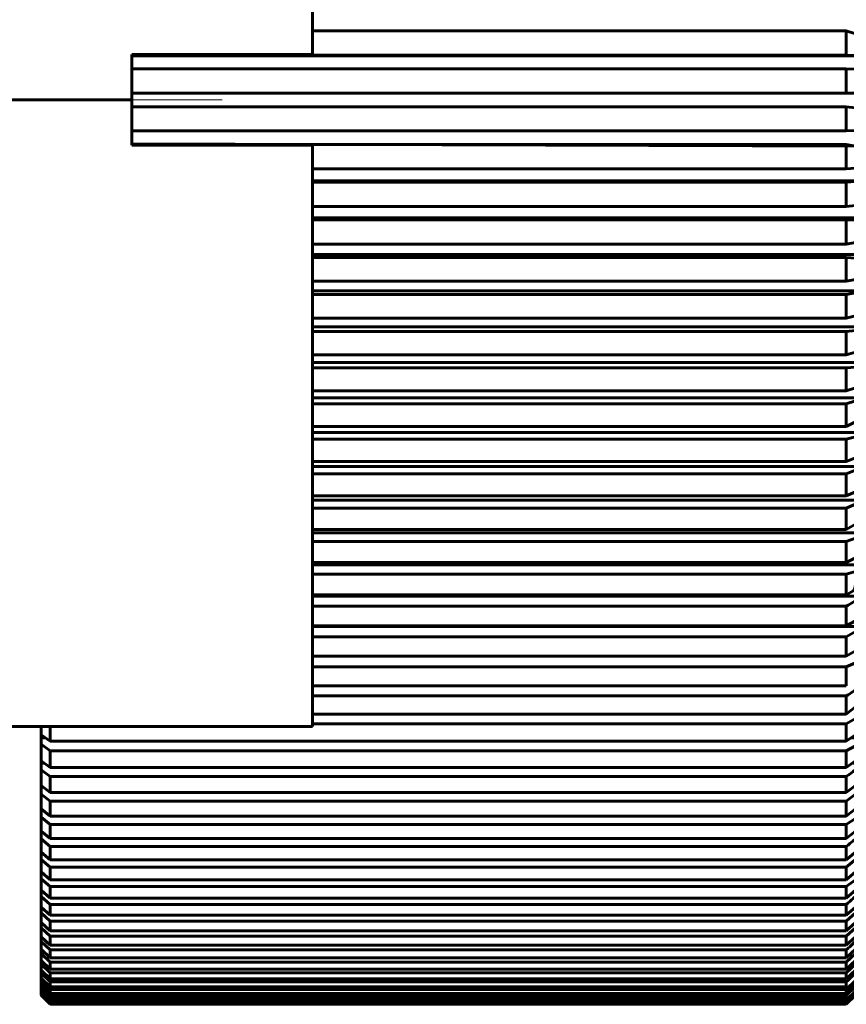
# Model space of a CAD drawing. Header units: millimetres. Extents: x 0 to 297, y 0 to 420.
# Tile 27 of 33: x 106.33 to 110.9, y 308.92 to 314.37. Entities that reach past the tile are written whole.
import ezdxf

# ---------------------------------------------------------------- set-up
doc = ezdxf.new("R2010")
doc.units = ezdxf.units.MM
doc.linetypes.add('K5LT_AXLED', pattern=[12, 7.5, -1.5, 1.5, -1.5])
doc.linetypes.add('K5LT_BASIC', pattern=[0])
doc.layers.add('Системный слой (1)', color=7, linetype='Continuous', true_color=0x6c6c6c)

# ---------------------------------------------------------------- blocks, each defined once
blk = doc.blocks.new('U14')
at = {"layer": 'Системный слой (1)', "color": 143, "linetype": 'K5LT_BASIC', "lineweight": 60, "true_color": 0x33acca}
for p, q in [((106.4684, 310.258), (106.4507, 310.258)), ((110.9507, 310.258), (110.933, 310.258))]:
    blk.add_line(p, q, dxfattribs=at)
blk = doc.blocks.new('U27')
at = {"layer": 'Системный слой (1)', "color": 143, "linetype": 'K5LT_BASIC', "lineweight": 60, "true_color": 0x33acca}
for p, q in [((106.4578, 309.9989), (106.4507, 309.9989)), ((110.9507, 309.9989), (110.9436, 309.9989))]:
    blk.add_line(p, q, dxfattribs=at)
blk = doc.blocks.new('U65')
at = {"layer": 'Системный слой (1)', "color": 143, "linetype": 'K5LT_BASIC', "lineweight": 60, "true_color": 0x33acca}
for p, q in [((106.453, 309.8795), (106.4507, 309.8795)), ((110.9507, 309.8795), (110.9484, 309.8795))]:
    blk.add_line(p, q, dxfattribs=at)
blk = doc.blocks.new('U70')
at = {"layer": 'Системный слой (1)', "color": 143, "linetype": 'K5LT_BASIC', "lineweight": 60, "true_color": 0x33acca}
for p, q in [((106.4743, 310.3974), (106.4507, 310.3974)), ((110.9507, 310.3974), (110.9271, 310.3974))]:
    blk.add_line(p, q, dxfattribs=at)

msp = doc.modelspace()

# ---------------------------------------------------------------- linework, layer by layer
at = {"layer": 'Системный слой (1)', "color": 143, "linetype": 'K5LT_BASIC', "lineweight": 60, "true_color": 0x33acca}
for p, q in [((107.9507, 317.3886), (107.9507, 314.1745)), ((110.9007, 314.3056), (107.9507, 314.3056)), ((110.9507, 314.2888), (110.9007, 314.3056)), ((110.9007, 314.1714), (110.9007, 314.3056)), ((106.9507, 313.9245), (106.9507, 314.1745)), ((107.9507, 314.1745), (106.9507, 314.1745)), ((110.9007, 314.1714), (106.9507, 314.1714)), ((110.9507, 314.1672), (106.9507, 314.1672)), ((110.9507, 314.1693), (110.9007, 314.1714)), ((110.9007, 314.0965), (106.9507, 314.0965)), ((110.9007, 313.962), (110.9007, 314.0965)), ((110.9507, 314.0944), (110.9007, 314.0965)), ((105.4507, 313.9245), (106.9507, 313.9245)), ((110.9007, 313.962), (106.9507, 313.962)), ((106.9507, 313.6745), (106.9507, 313.9245)), ((110.9507, 313.962), (110.9007, 313.962)), ((110.9007, 313.887), (106.9507, 313.887)), ((110.9507, 313.88), (110.9007, 313.887)), ((110.9007, 313.7526), (110.9007, 313.887)), ((110.9007, 313.7526), (106.9507, 313.7526)), ((110.9507, 313.7547), (110.9007, 313.7526)), ((110.9507, 313.6681), (106.9507, 313.6819)), ((110.9007, 313.6777), (106.9507, 313.6777)), ((106.9507, 313.6745), (107.9507, 313.6745)), ((107.9507, 313.6745), (107.9507, 310.4604)), ((110.9507, 313.6681), (110.9007, 313.6777)), ((110.9007, 313.5435), (110.9007, 313.6777)), ((110.9007, 313.5435), (107.9507, 313.5435)), ((110.9507, 313.5477), (110.9007, 313.5435)), ((110.9507, 313.4772), (107.9507, 313.4772)), ((110.9007, 313.4688), (107.9507, 313.4688)), ((110.9507, 313.473), (110.9007, 313.4688)), ((110.9007, 313.3351), (110.9007, 313.4688)), ((110.9007, 313.3351), (107.9507, 313.3351)), ((110.9507, 313.3414), (110.9007, 313.3351)), ((110.9507, 313.2732), (107.9507, 313.2732)), ((110.9007, 313.2607), (107.9507, 313.2607)), ((110.9507, 313.26), (110.9007, 313.2607)), ((110.9007, 313.1277), (110.9007, 313.2607)), ((110.9007, 313.1277), (107.9507, 313.1277)), ((110.9507, 313.1359), (110.9007, 313.1277)), ((110.9507, 313.0704), (107.9507, 313.0704)), ((110.9007, 313.0537), (107.9507, 313.0537)), ((110.9507, 313.0498), (110.9007, 313.0537)), ((110.9007, 312.9217), (110.9007, 313.0537)), ((110.9007, 312.9217), (107.9507, 312.9217)), ((110.9507, 312.9321), (110.9007, 312.9217)), ((110.9507, 312.8691), (107.9507, 312.8691)), ((110.9007, 312.8483), (107.9507, 312.8483)), ((110.9507, 312.8587), (110.9007, 312.8483)), ((110.9007, 312.7175), (110.9007, 312.8483)), ((110.9007, 312.7175), (107.9507, 312.7175)), ((110.9507, 312.7299), (110.9007, 312.7175)), ((110.9507, 312.6696), (107.9507, 312.6696)), ((110.9007, 312.6448), (107.9507, 312.6448)), ((110.9507, 312.6505), (110.9007, 312.6448)), ((110.9007, 312.5153), (110.9007, 312.6448)), ((110.9007, 312.5153), (107.9507, 312.5153)), ((110.9507, 312.5296), (110.9007, 312.5153)), ((110.9507, 312.4724), (107.9507, 312.4724)), ((110.9507, 312.4468), (110.9007, 312.4435)), ((110.9007, 312.4435), (107.9507, 312.4435)), ((110.9007, 312.3157), (110.9007, 312.4435)), ((110.9007, 312.3157), (107.9507, 312.3157)), ((110.9507, 312.3321), (110.9007, 312.3157)), ((110.9507, 312.2777), (107.9507, 312.2777)), ((110.9007, 312.2448), (107.9507, 312.2448)), ((110.9507, 312.2613), (110.9007, 312.2448)), ((110.9007, 312.1188), (110.9007, 312.2448)), ((110.9007, 312.1188), (107.9507, 312.1188)), ((110.9507, 312.1439), (110.9007, 312.1188)), ((110.9507, 312.0859), (107.9507, 312.0859)), ((110.9007, 312.0491), (107.9507, 312.0491)), ((110.9507, 312.0611), (110.9007, 312.0491)), ((110.9007, 311.9252), (110.9007, 312.0491)), ((110.9007, 311.9252), (107.9507, 311.9252)), ((110.9507, 311.9455), (110.9007, 311.9252)), ((110.9507, 311.8973), (107.9507, 311.8973)), ((110.9007, 311.8567), (107.9507, 311.8567)), ((110.9507, 311.877), (110.9007, 311.8567)), ((110.9007, 311.735), (110.9007, 311.8567)), ((110.9507, 311.7573), (110.9007, 311.735)), ((110.9007, 311.735), (107.9507, 311.735)), ((110.9507, 311.7122), (107.9507, 311.7122)), ((110.9507, 311.6901), (110.9007, 311.6678)), ((110.9007, 311.6678), (107.9507, 311.6678)), ((110.9007, 311.5487), (110.9007, 311.6678)), ((110.9507, 311.579), (110.9007, 311.5487)), ((110.9007, 311.5487), (107.9507, 311.5487)), ((110.9507, 311.5311), (107.9507, 311.5311)), ((110.9007, 311.483), (107.9507, 311.483)), ((110.9507, 311.501), (110.9007, 311.483)), ((110.9007, 311.3666), (110.9007, 311.483)), ((110.9007, 311.3666), (107.9507, 311.3666)), ((110.9507, 311.3926), (110.9007, 311.3666)), ((110.9507, 311.3541), (107.9507, 311.3541)), ((110.9007, 311.3024), (107.9507, 311.3024)), ((110.9507, 311.3178), (110.9007, 311.3024)), ((110.9007, 311.1889), (110.9007, 311.3024)), ((110.9007, 311.1889), (107.9507, 311.1889)), ((110.9507, 311.1817), (107.9507, 311.1817)), ((110.9007, 311.1264), (107.9507, 311.1264)), ((110.9007, 311.016), (110.9007, 311.1264)), ((110.9507, 311.0454), (110.9007, 311.016)), ((110.9007, 311.016), (107.9507, 311.016)), ((110.9507, 311.0141), (107.9507, 311.0141)), ((110.9507, 310.9848), (110.9007, 310.9554)), ((110.9007, 310.9554), (107.9507, 310.9554)), ((110.9007, 310.8483), (110.9007, 310.9554)), ((110.9507, 310.8795), (110.9007, 310.8483)), ((110.9007, 310.8483), (107.9507, 310.8483)), ((110.9007, 310.7895), (107.9507, 310.7895)), ((110.9507, 310.8116), (110.9007, 310.7895)), ((110.9007, 310.6859), (110.9007, 310.7895)), ((110.9007, 310.6859), (107.9507, 310.6859)), ((110.9007, 310.6291), (107.9507, 310.6291)), ((110.9007, 310.5292), (110.9007, 310.6291)), ((110.9507, 310.5687), (110.9007, 310.5292)), ((110.9007, 310.5292), (107.9507, 310.5292)), ((110.9507, 310.5038), (110.9007, 310.4746)), ((105.4507, 310.4604), (107.9507, 310.4604)), ((106.4507, 310.4142), (106.4507, 310.4604)), ((106.5007, 310.3785), (106.5007, 310.4604)), ((110.9007, 310.4746), (107.9507, 310.4746)), ((110.9007, 310.3785), (110.9007, 310.4746)), ((106.4507, 310.4142), (106.5007, 310.3785)), ((106.4507, 310.4142), (106.4507, 310.3974)), ((106.4507, 310.3974), (106.4507, 310.3618)), ((110.9007, 310.3785), (106.5007, 310.3785)), ((110.9507, 310.4141), (110.9007, 310.3785)), ((106.4507, 310.3618), (106.5007, 310.326)), ((106.4507, 310.2712), (106.4507, 310.3618)), ((110.9007, 310.326), (106.5007, 310.326)), ((106.5007, 310.234), (106.5007, 310.326)), ((110.9507, 310.3533), (110.9007, 310.326)), ((110.9007, 310.234), (110.9007, 310.326)), ((106.4507, 310.2712), (106.5007, 310.234)), ((106.4507, 310.2712), (106.4507, 310.258)), ((110.9507, 310.2712), (110.9007, 310.234)), ((106.4507, 310.258), (106.4507, 310.221)), ((106.4507, 310.221), (106.5007, 310.1838)), ((106.4507, 310.1345), (106.4507, 310.221)), ((110.9007, 310.234), (106.5007, 310.234)), ((110.9007, 310.1838), (106.5007, 310.1838)), ((106.5007, 310.096), (106.5007, 310.1838)), ((110.9007, 310.096), (110.9007, 310.1838)), ((106.4507, 310.1345), (106.5007, 310.096)), ((106.4507, 310.1345), (106.4507, 310.1251)), ((106.4507, 310.1251), (106.4507, 310.0867)), ((106.4629, 310.1251), (106.4507, 310.1251)), ((110.9507, 310.1345), (110.9007, 310.096)), ((106.4507, 310.0045), (106.4507, 310.0867)), ((106.4507, 310.0867), (106.5007, 310.0482)), ((110.9007, 310.096), (106.5007, 310.096)), ((110.9507, 310.0867), (110.9007, 310.0482)), ((106.4507, 310.0045), (106.5007, 309.9647)), ((106.4507, 310.0045), (106.4507, 309.9989)), ((106.4507, 309.9989), (106.4507, 309.9592)), ((110.9007, 310.0482), (106.5007, 310.0482)), ((106.5007, 309.9647), (106.5007, 310.0482)), ((110.9007, 309.9647), (110.9007, 310.0482)), ((110.9507, 310.0046), (110.9007, 309.9647)), ((106.4507, 309.8814), (106.4507, 309.9592)), ((106.4507, 309.9592), (106.5007, 309.9193)), ((110.9007, 309.9647), (106.5007, 309.9647)), ((110.9507, 309.952), (110.9007, 309.9193)), ((106.5007, 309.8403), (106.5007, 309.9193)), ((110.9007, 309.9193), (106.5007, 309.9193)), ((110.9007, 309.8403), (110.9007, 309.9193)), ((106.4507, 309.8814), (106.4507, 309.8795)), ((106.4507, 309.8814), (106.5007, 309.8403)), ((106.4507, 309.8795), (106.4507, 309.8386)), ((106.4507, 309.7653), (106.4507, 309.8386)), ((106.4507, 309.8386), (106.5007, 309.7975)), ((110.9007, 309.8403), (106.5007, 309.8403)), ((110.9507, 309.8814), (110.9007, 309.8403)), ((110.9007, 309.7975), (106.5007, 309.7975)), ((106.5007, 309.7231), (106.5007, 309.7975)), ((110.9007, 309.7231), (110.9007, 309.7975)), ((106.4507, 309.7653), (106.4507, 309.7251)), ((106.4507, 309.7653), (106.5007, 309.7231)), ((106.4507, 309.6566), (106.4507, 309.7251)), ((106.4507, 309.7251), (106.5007, 309.6829)), ((110.9507, 309.7653), (110.9007, 309.7231)), ((110.9507, 309.7251), (110.9007, 309.6829)), ((110.9007, 309.7231), (106.5007, 309.7231)), ((110.9007, 309.6829), (106.5007, 309.6829)), ((106.5007, 309.6133), (106.5007, 309.6829)), ((110.9007, 309.6133), (110.9007, 309.6829)), ((106.4507, 309.6566), (106.5007, 309.6133)), ((106.4507, 309.6566), (106.4507, 309.6191)), ((106.4507, 309.6191), (106.5007, 309.5758)), ((106.4507, 309.5553), (106.4507, 309.6191)), ((110.9507, 309.6567), (110.9007, 309.6133)), ((110.9007, 309.6133), (106.5007, 309.6133)), ((110.9007, 309.5758), (106.5007, 309.5758)), ((106.5007, 309.511), (106.5007, 309.5758)), ((110.9507, 309.6136), (110.9007, 309.5758)), ((110.9007, 309.511), (110.9007, 309.5758)), ((106.4507, 309.5553), (106.5007, 309.511)), ((106.4507, 309.5553), (106.4507, 309.5206)), ((106.4507, 309.5206), (106.5007, 309.4763)), ((106.4507, 309.4617), (106.4507, 309.5206)), ((110.9007, 309.511), (106.5007, 309.511)), ((110.9507, 309.5554), (110.9007, 309.511)), ((106.4507, 309.4617), (106.4507, 309.4298)), ((106.4507, 309.4617), (106.5007, 309.4165)), ((110.9007, 309.4763), (106.5007, 309.4763)), ((106.5007, 309.4165), (106.5007, 309.4763)), ((110.9007, 309.4165), (110.9007, 309.4763)), ((110.9507, 309.4617), (110.9007, 309.4165)), ((106.4507, 309.4298), (106.5007, 309.3846)), ((106.4507, 309.376), (106.4507, 309.4298)), ((110.9007, 309.4165), (106.5007, 309.4165)), ((110.9507, 309.4298), (110.9007, 309.3846)), ((106.4507, 309.376), (106.5007, 309.3299)), ((106.4507, 309.376), (106.4507, 309.3469)), ((106.4507, 309.2982), (106.4507, 309.3469)), ((106.4507, 309.3469), (106.5007, 309.3008)), ((106.5007, 309.3299), (106.5007, 309.3846)), ((110.9007, 309.3846), (106.5007, 309.3846)), ((110.9007, 309.3299), (110.9007, 309.3846)), ((110.9507, 309.376), (110.9007, 309.3299)), ((110.9507, 309.3469), (110.9007, 309.3008)), ((106.4507, 309.2982), (106.5007, 309.2513)), ((106.4507, 309.2982), (106.4507, 309.2721)), ((110.9007, 309.3299), (106.5007, 309.3299)), ((106.5007, 309.2513), (106.5007, 309.3008)), ((110.9007, 309.3008), (106.5007, 309.3008)), ((110.9007, 309.2513), (110.9007, 309.3008)), ((110.9507, 309.2982), (110.9007, 309.2513)), ((106.4507, 309.2721), (106.5007, 309.2252)), ((106.4507, 309.2285), (106.4507, 309.2721)), ((110.9007, 309.2513), (106.5007, 309.2513)), ((106.4507, 309.2285), (106.5007, 309.181)), ((106.4507, 309.2285), (106.4507, 309.2054)), ((106.4507, 309.1671), (106.4507, 309.2054)), ((106.4507, 309.2054), (106.5007, 309.1578)), ((106.5007, 309.181), (106.5007, 309.2252)), ((110.9007, 309.2252), (106.5007, 309.2252)), ((110.9007, 309.181), (106.5007, 309.181)), ((110.9507, 309.2285), (110.9007, 309.181)), ((110.9007, 309.181), (110.9007, 309.2252)), ((110.9507, 309.2054), (110.9007, 309.1578)), ((106.4507, 309.1671), (106.4507, 309.1469)), ((106.4507, 309.1671), (106.5007, 309.119)), ((106.4507, 309.114), (106.4507, 309.1469)), ((106.4507, 309.1469), (106.5007, 309.0988)), ((110.9007, 309.1578), (106.5007, 309.1578)), ((106.5007, 309.119), (106.5007, 309.1578)), ((110.9507, 309.1671), (110.9007, 309.119)), ((110.9007, 309.119), (110.9007, 309.1578)), ((110.9507, 309.1469), (110.9007, 309.0988)), ((106.4507, 309.114), (106.5007, 309.0654)), ((106.4507, 309.114), (106.4507, 309.0969)), ((106.4507, 309.0694), (106.4507, 309.0969)), ((106.4507, 309.0969), (106.5007, 309.0482)), ((110.9007, 309.119), (106.5007, 309.119)), ((110.9007, 309.0988), (106.5007, 309.0988)), ((106.5007, 309.0654), (106.5007, 309.0988)), ((110.9507, 309.114), (110.9007, 309.0654)), ((110.9007, 309.0654), (110.9007, 309.0988)), ((106.4507, 309.0694), (106.4507, 309.0553)), ((106.4507, 309.0694), (106.5007, 309.0203)), ((106.4507, 309.0553), (106.5007, 309.0062)), ((106.4507, 309.0333), (106.4507, 309.0553)), ((106.4507, 309.0333), (106.5007, 308.9838)), ((106.4507, 309.0333), (106.4507, 309.0223)), ((106.4507, 309.0057), (106.4507, 309.0223)), ((106.4507, 309.0223), (106.5007, 308.9728)), ((110.9007, 309.0654), (106.5007, 309.0654)), ((110.9007, 309.0482), (106.5007, 309.0482)), ((106.5007, 309.0203), (106.5007, 309.0482)), ((110.9007, 309.0203), (106.5007, 309.0203)), ((110.9507, 309.0553), (110.9007, 309.0062)), ((110.9007, 309.0203), (110.9007, 309.0482)), ((110.9507, 309.0333), (110.9007, 308.9838)), ((110.9507, 309.0223), (110.9007, 308.9728)), ((106.4507, 309.0057), (106.4507, 308.9979)), ((106.4507, 309.0057), (106.5007, 308.956)), ((106.4507, 308.9868), (106.4507, 308.9979)), ((106.4507, 308.9979), (106.5007, 308.9482)), ((106.4507, 308.9868), (106.5007, 308.9369)), ((106.4507, 308.9868), (106.4507, 308.9821)), ((106.4507, 308.9821), (106.5007, 308.9322)), ((106.4507, 308.9766), (106.4507, 308.9821)), ((106.4507, 308.9766), (106.4507, 308.975)), ((106.4507, 308.9766), (106.5007, 308.9266)), ((106.4507, 308.9745), (106.4507, 308.975)), ((106.4507, 308.975), (106.5007, 308.925)), ((106.4507, 308.9745), (106.5007, 308.9245)), ((110.9007, 309.0062), (106.5007, 309.0062)), ((106.5007, 308.9838), (106.5007, 309.0062)), ((110.9007, 308.9838), (106.5007, 308.9838)), ((110.9007, 308.9728), (106.5007, 308.9728)), ((106.5007, 308.956), (106.5007, 308.9728)), ((110.9007, 308.9838), (110.9007, 309.0062)), ((110.9507, 308.9978), (110.9007, 308.9482)), ((110.9507, 308.9868), (110.9007, 308.9369)), ((110.9507, 308.9821), (110.9007, 308.9322)), ((110.9507, 308.9766), (110.9007, 308.9266)), ((110.9507, 308.975), (110.9007, 308.925)), ((110.9507, 308.9745), (110.9007, 308.9245)), ((110.9007, 308.956), (110.9007, 308.9728)), ((110.9007, 308.956), (106.5007, 308.956)), ((110.9007, 308.9482), (106.5007, 308.9482)), ((106.5007, 308.9369), (106.5007, 308.9482)), ((110.9007, 308.9369), (106.5007, 308.9369)), ((106.5007, 308.9266), (106.5007, 308.9322)), ((110.9007, 308.9322), (106.5007, 308.9322)), ((110.9007, 308.9266), (106.5007, 308.9266)), ((106.5007, 308.9245), (106.5007, 308.925)), ((110.9007, 308.925), (106.5007, 308.925)), ((110.9007, 308.9245), (106.5007, 308.9245)), ((110.9007, 308.9369), (110.9007, 308.9482)), ((110.9007, 308.9266), (110.9007, 308.9322)), ((110.9007, 308.9245), (110.9007, 308.925))]:
    msp.add_line(p, q, dxfattribs=at)
at = {"layer": 'Системный слой (1)', "color": 30, "linetype": 'K5LT_AXLED', "lineweight": 18, "true_color": 0xff8000}
msp.add_line((107.4507, 313.9245), (102.4507, 313.9245), dxfattribs=at)
at = {"layer": 'Системный слой (1)', "color": 143, "linetype": 'K5LT_BASIC', "lineweight": 60, "true_color": 0x33acca}
for points in [[(110.9507, 311.243), (110.9466, 311.2143), (110.9299, 311.2051), (110.9132, 311.1958), (110.9007, 311.1889)], [(110.9507, 311.1538), (110.9466, 311.1518), (110.9299, 311.1426), (110.9132, 311.1334), (110.9007, 311.1264)], [(110.9507, 310.6615), (110.9466, 310.6591), (110.9299, 310.6482), (110.9132, 310.6373), (110.9007, 310.6291)], [(110.9507, 310.2208), (110.9466, 310.2179), (110.9299, 310.2055), (110.9132, 310.1931), (110.9007, 310.1838)], [(110.9507, 309.8315), (110.9466, 309.8352), (110.9299, 309.8215), (110.9132, 309.8078), (110.9007, 309.7975)], [(110.9507, 309.5204), (110.9466, 309.5169), (110.9299, 309.5022), (110.9132, 309.4874), (110.9007, 309.4763)], [(110.9507, 309.2719), (110.9466, 309.2682), (110.9299, 309.2526), (110.9132, 309.2369), (110.9007, 309.2252)], [(110.9507, 309.0968), (110.9466, 309.0929), (110.9299, 309.0766), (110.9132, 309.0604), (110.9007, 309.0482)]]:
    msp.add_open_spline(points, degree=3, knots=[0, 0, 0, 0, 0.248371, 1, 1, 1, 1], dxfattribs=at)

# ---------------------------------------------------------------- block references
at = {"layer": 'Системный слой (1)'}
for name in ['U70', 'U14', 'U27', 'U65']:
    msp.add_blockref(name, (0, 0), dxfattribs=at)

doc.saveas('drawing.dxf')
